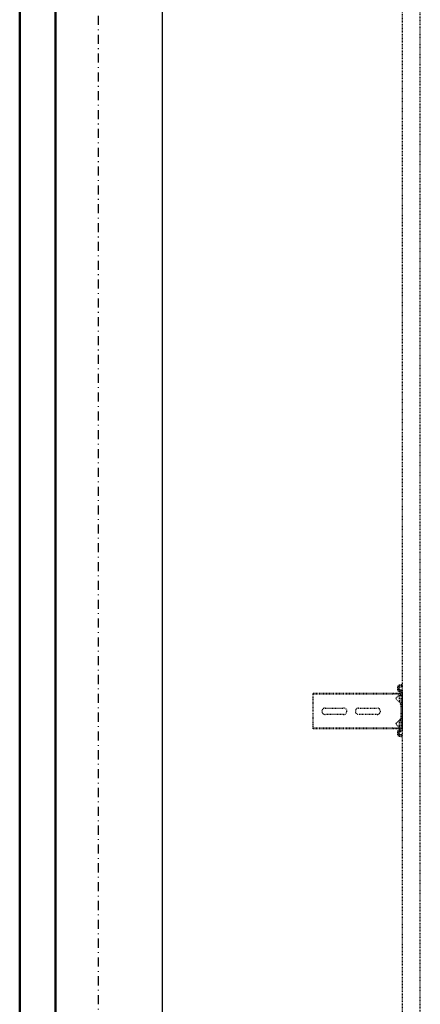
# Model space of a CAD drawing. Header units: centimetres. Extents: x 42630 to 130002, y 15 to 29179.
# Tile 14 of 175: x 49562 to 49618, y 4652 to 4790. Entities that reach past the tile are written whole.
import ezdxf

# ---------------------------------------------------------------- set-up
doc = ezdxf.new("R2010")
doc.units = ezdxf.units.CM
doc.header["$LTSCALE"] = 0.01
doc.linetypes.add('DASHDOT2', pattern=[12.7, 6.35, -3.175, 0, -3.175])
doc.linetypes.add('DASHED2', pattern=[9.525, 6.35, -3.175])
doc.layers.get('0').update_dxf_attribs({"color": 253})
for name, color, linetype in [('333 - linia 3', 253, 'Continuous'), ('A-ELEWACJE', 253, 'Continuous'), ('A-Grid', 253, 'DASHDOT2'), ('CKDRZWI_', 253, 'Continuous')]:
    doc.layers.add(name, color=color, linetype=linetype)
doc.layers.add('CKSCIANY_PRZEKR', color=253, linetype='Continuous', lineweight=50)

# ---------------------------------------------------------------- blocks, each defined once
blk = doc.blocks.new('A$7E8814A102C37C')
at = {"layer": 'A-Grid', "ltscale": 20}
blk.add_lwpolyline([(0, -130), (0, -1964.5)], dxfattribs=at)
blk = doc.blocks.new('A$7E8814B27261F1')
at = {"color": 7, "linetype": 'DASHED2', "ltscale": 10}
for p, q in [((1819.4, 4575), (1818.3, 4575)), ((1818.3, 4463.5), (1818.3, 4575)), ((1819.4, 4463.5), (1819.4, 4575)), ((1824.5, 4575), (1819.4, 4575)), ((1826.2, 4575), (1824.5, 4575)), ((1831.8, 4575), (1826.2, 4575)), ((1833.7, 4575), (1831.8, 4575)), ((1852.7, 4575), (1833.7, 4575)), ((1854.6, 4575), (1852.7, 4575)), ((1860.2, 4575), (1854.6, 4575)), ((1861.9, 4575), (1860.2, 4575)), ((1867, 4575), (1861.9, 4575)), ((1868.2, 4575), (1867, 4575)), ((1867, 4463.5), (1867, 4575)), ((1868.2, 4463.5), (1868.2, 4575)), ((1838.7, 4532), (1838.7, 4558)), ((1847.7, 4558), (1847.7, 4532)), ((1838.7, 4485), (1838.7, 4511)), ((1847.7, 4511), (1847.7, 4485)), ((1818.3, 4453.4), (1818.3, 4463.5)), ((1819.4, 4452.5), (1819.4, 4463.5)), ((1867, 4452.5), (1867, 4463.5)), ((1868.2, 4453.4), (1868.2, 4463.5)), ((4186.6, 4450), (711.3, 4450)), ((1808.2, 4453.9), (1807.8, 4450.5)), ((1809.8, 4450.3), (1807.8, 4450.5)), ((1810.2, 4453.6), (1809.8, 4450.3)), ((1810.5, 4450.3), (1809.8, 4450.3)), ((1810.9, 4453.6), (1810.5, 4450.3)), ((1813.4, 4456.5), (1811.2, 4456.5)), ((1813.4, 4454.5), (1811.2, 4454.5)), ((1814.1, 4456.5), (1813.4, 4456.5)), ((1814.5, 4452.6), (1814.4, 4453.6)), ((1816.5, 4452.9), (1816.4, 4453.9)), ((1817.2, 4452.9), (1817.1, 4453.9)), ((1833.7, 4452), (1817.5, 4452)), ((1869.7, 4450), (1817.5, 4450)), ((1819.4, 4452.5), (1818.3, 4453.4)), ((1824.5, 4458.3), (1819.4, 4452.5)), ((1829.9, 4454), (1821.9, 4454)), ((1821.9, 4454), (1821.9, 4452)), ((1831.8, 4452.8), (1826.2, 4458.4)), ((1830.4, 4454), (1829.9, 4454)), ((1829.9, 4452), (1829.9, 4454)), ((1830.4, 4452), (1830.4, 4454)), ((1836.1, 4452), (1833.7, 4452)), ((1850.4, 4452), (1836.1, 4452)), ((1852.7, 4452), (1850.4, 4452)), ((1869.7, 4452), (1852.7, 4452)), ((1860.2, 4458.4), (1854.6, 4452.8)), ((1865.4, 4454), (1857.4, 4454)), ((1857.4, 4454), (1857.4, 4452)), ((1867, 4452.5), (1861.9, 4458.3)), ((1865.7, 4454), (1865.4, 4454)), ((1865.4, 4452), (1865.4, 4454)), ((1865.9, 4452), (1865.9, 4453.8)), ((1868.2, 4453.4), (1867, 4452.5)), ((1870.4, 4450), (1869.7, 4450)), ((1870.8, 4453.9), (1870.7, 4452.9)), ((1872.8, 4453.6), (1872.7, 4452.6)), ((1873.5, 4453.6), (1873.4, 4452.6)), ((1876, 4456.5), (1873.8, 4456.5)), ((1876, 4454.5), (1873.8, 4454.5)), ((1876.7, 4456.5), (1876, 4456.5)), ((1877.4, 4450.3), (1877, 4453.6)), ((1877.4, 4450.3), (1879.4, 4450.5)), ((1878.1, 4450.3), (1877.4, 4450.3)), ((1878.1, 4450.3), (1880.1, 4450.5)), ((1879.4, 4450.5), (1879, 4453.9)), ((1880.1, 4450.5), (1879.4, 4450.5)), ((1880.1, 4450.5), (1879.7, 4453.9)), ((711.3, 4424.5), (4186.6, 4424.5))]:
    blk.add_line(p, q, dxfattribs=at)
for centre, radius, start, end in [((1843.2, 4558), 4.5, 0, 180), ((1843.2, 4532), 4.5, 180, 0), ((1843.2, 4511), 4.5, 0, 180), ((1843.2, 4485), 4.5, 180, 0), ((1825.4, 4457.5), 1.2, 45, 139), ((1861, 4457.5), 1.2, 41, 135), ((1833.7, 4454.7), 2.7, 225, 270), ((1852.7, 4454.7), 2.7, 270, 315)]:
    blk.add_arc(centre, radius, start, end, dxfattribs=at)
for centre, major_axis, start_param, end_param in [((1811.2, 4453.5), (0, 3), 0, 1.448623), ((1811.2, 4453.5), (0, 1), 0, 1.448623), ((1811.9, 4453.5), (0, 1), 0, 1.448623), ((1813.4, 4453.5), (0, -3), 1.692969, 3.141593), ((1813.4, 4453.5), (0, -1), 1.692969, 3.141593), ((1814.1, 4453.5), (0, -3), 1.692969, 3.141593), ((1817.5, 4453), (0, -3), 4.834562, 6.283185), ((1817.5, 4453), (0, -1), 4.834562, 6.283185), ((1818.2, 4453), (0, -1), 4.834562, 6.283185), ((1869.7, 4453), (0, 1), 3.141593, 4.590216), ((1869.7, 4453), (0, 3), 3.141593, 4.590216), ((1870.4, 4453), (0, 3), 3.141593, 4.590216), ((1873.8, 4453.5), (0, 3), 0, 1.448623), ((1873.8, 4453.5), (0, 1), 0, 1.448623), ((1874.5, 4453.5), (0, 1), 0, 1.448623), ((1876, 4453.5), (0, -3), 1.692969, 3.141593), ((1876, 4453.5), (0, -1), 1.692969, 3.141593), ((1876.7, 4453.5), (0, -3), 1.692969, 3.141593)]:
    blk.add_ellipse(centre, major_axis=major_axis, ratio=0.999962, start_param=start_param, end_param=end_param, dxfattribs=at)
blk = doc.blocks.new('A$7E8A16153526364')
at = {"layer": '333 - linia 3'}
blk.add_lwpolyline([(-30170, -12435), (-30020, -12435), (-30020, -8635), (-30170, -8635)], close=True, dxfattribs=at)

msp = doc.modelspace()

# ---------------------------------------------------------------- linework, layer by layer
at = {"layer": 'CKSCIANY_PRZEKR'}
for p, q in [((49561.82, 4509.604), (49561.82, 5781.604)), ((49566.82, 4514.604), (49566.82, 5776.604))]:
    msp.add_line(p, q, dxfattribs=at)

# ---------------------------------------------------------------- block references
at = {"layer": 'A-ELEWACJE', "xscale": 0.1, "yscale": 0.1, "zscale": 0.1}
msp.add_blockref('A$7E8A16153526364', (52583.82, 5781.604), dxfattribs=at)
at = {"layer": 'A-Grid', "lineweight": -3}
msp.add_blockref('A$7E8814A102C37C', (49572.82, 6187.604), dxfattribs=at)
at = {"layer": 'CKDRZWI_', "xscale": 0.1, "yscale": 0.1, "zscale": 0.1, "rotation": 89.99999999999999}
msp.add_blockref('A$7E8814B27261F1', (50060.429, 4508.604), dxfattribs=at)

doc.saveas('drawing.dxf')
